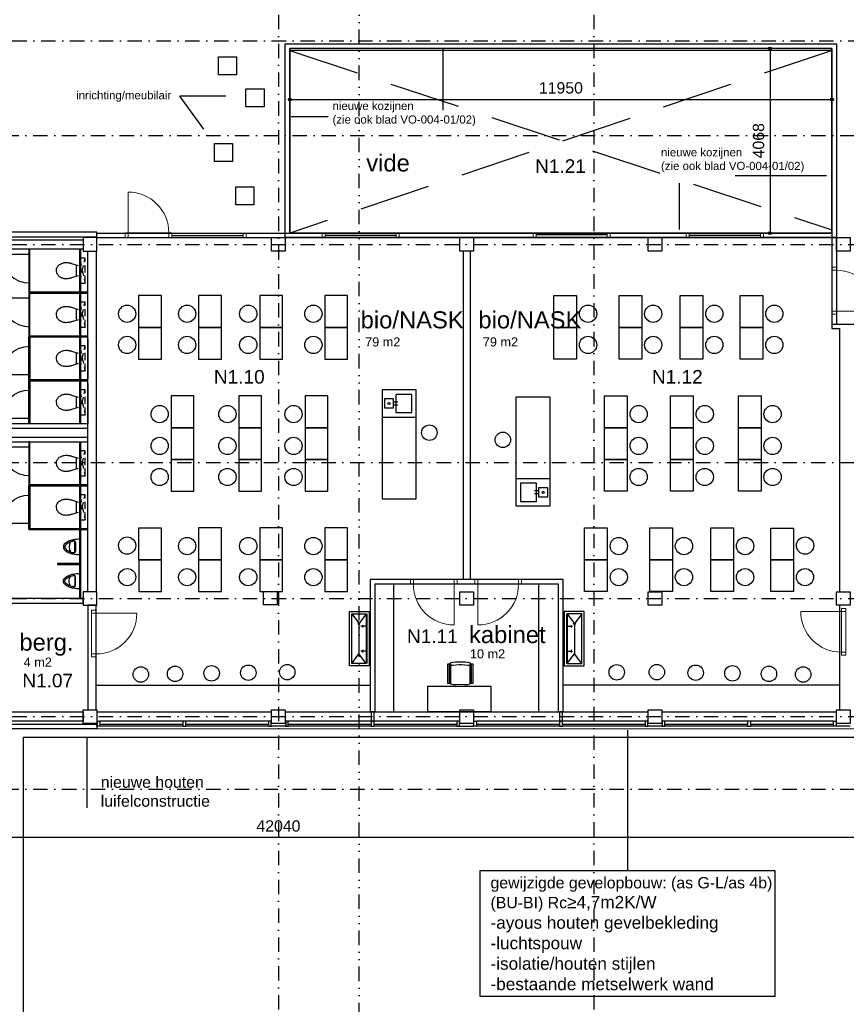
# Model space of a CAD drawing. Header units: millimetres. Extents: x 1137596 to 6076935, y -417599 to 265181.
# Tile 29 of 47: x 1279389 to 1297607, y -325411 to -303720. Entities that reach past the tile are written whole.
import ezdxf
from ezdxf.enums import TextEntityAlignment as Align

# ---------------------------------------------------------------- set-up
doc = ezdxf.new("R2010")
doc.units = ezdxf.units.MM
doc.header["$LTSCALE"] = 50
doc.header["$PDMODE"] = 3
doc.header["$PDSIZE"] = 1
for name, pattern in [('DASHDOT2', [12.7, 6.35, -3.175, 0, -3.175]), ('DIVIDE2', [15.875, 6.35, -3.175, 0, -3.175, 0, -3.175]), ('HIDDEN', [9.375, 6.25, -3.125]), ('HIDDEN2', [4.7625, 3.175, -1.5875])]:
    doc.linetypes.add(name, pattern=pattern)
doc.layers.get('0').update_dxf_attribs({"linetype": 'CONTINUOUS'})
doc.layers.get('DEFPOINTS').update_dxf_attribs({"linetype": 'CONTINUOUS'})
for name, color, linetype in [('AI$1A-100_INFO', 1, 'CONTINUOUS'), ('AL21----_BUITENWAND', 3, 'CONTINUOUS'), ('AL22----_BINNENWAND', 3, 'CONTINUOUS'), ('AL24----_TRAPPEN', 1, 'CONTINUOUS'), ('AL28----_KONSTRUKTIES', 4, 'CONTINUOUS'), ('AL31----_BUITENKOZIJN', 2, 'CONTINUOUS'), ('AL32----_BINNENKOZIJN', 7, 'CONTINUOUS'), ('AL34----_BALUSTRADES', 1, 'CONTINUOUS'), ('Alg-Dik-Az', 4, 'CONTINUOUS'), ('bib', 7, 'CONTINUOUS'), ('bib @ 100', 7, 'CONTINUOUS'), ('BiKoz-Draai-Az', 8, 'CONTINUOUS'), ('BiKoz-Hout-Az', 8, 'CONTINUOUS'), ('BiKoz-Hout-Drs', 2, 'CONTINUOUS'), ('BiWand-Bakst-Drs', 3, 'CONTINUOUS'), ('BuKoz-Hout-Drs', 2, 'CONTINUOUS'), ('DIM25', 1, 'CONTINUOUS'), ('Inricht-Alg-Drs', 2, 'CONTINUOUS'), ('InrOpslag-Alg-Az', 1, 'CONTINUOUS'), ('Sanitair-Alg-Az', 1, 'CONTINUOUS'), ('Stramien-Alg-Az', 9, 'DASHDOT2'), ('Txt18', 1, 'CONTINUOUS'), ('Txt25', 2, 'CONTINUOUS'), ('TXT25-Oppvl', 2, 'CONTINUOUS'), ('TXT35', 3, 'CONTINUOUS')]:
    doc.layers.add(name, color=color, linetype=linetype)
doc.styles.add('BOS3', font='arial.ttf')
doc.dimstyles.new('BOS3', dxfattribs={"dimtxt": 2.5, "dimasz": 1.25, "dimexe": 1.25, "dimexo": 0, "dimgap": 1.25, "dimtad": 1, "dimdec": 3, "dimdsep": 46, "dimtxsty": 'BOS3', "dimblk": 'SMALL', "dimblk1": 'SMALL', "dimblk2": 'SMALL', "dimsah": 1, "dimcen": 2.5, "dimclrd": 1, "dimclre": 1, "dimclrt": 2, "dimadec": 4, "dimazin": 2, "dimtfac": 0.4, "dimtdec": 0, "dimtix": 1, "dimtmove": 2, "dimatfit": 3, "dimfxl": 1.25, "dimfxlon": 1, "dimtvp": 1, "dimtolj": 1, "dimarcsym": 0})

# ---------------------------------------------------------------- blocks, each defined once
blk = doc.blocks.new('stramienen')
at = {"layer": 'Stramien-Alg-Az'}
blk.add_line((730479.0585, -575432.0924), (776404.4477, -575432.0924), dxfattribs=at)
for points in [[(752220.671, -557711.0088), (752220.671, -629125.4991)], [(759170.6692, -557711.0234), (759170.6692, -629125.5137)], [(703629.6064, -577517.1403), (776404.4348, -577517.1403)], [(730479.0455, -579918.0172), (776404.4348, -579918.0172)], [(703629.6064, -584717.1403), (776404.4348, -584717.1403)], [(730479.0455, -587717.0956), (776404.4348, -587717.0956)], [(730479.0455, -590317.098), (776404.4351, -590317.098)], [(703629.6064, -591917.1412), (776404.4348, -591917.1412)]]:
    blk.add_lwpolyline(points, dxfattribs=at)
blk = doc.blocks.new('*U234')
at = {"layer": 'BiKoz-Draai-Az'}
blk.add_line((-188, 0), (-188, 630), dxfattribs=at)
blk.add_arc((-188, 0), 630, 90, 180, dxfattribs=at)
at = {"layer": 'Sanitair-Alg-Az'}
blk.add_lwpolyline([(-1021, 0), (-75, 0), (-75, 20), (-1021, 20)], close=True, dxfattribs=at)
blk = doc.blocks.new('*U235')
at = {"layer": 'Sanitair-Alg-Az', "linetype": 'HIDDEN2'}
for p, q in [((-275, -160), (275, -40)), ((275, -160), (-275, -40))]:
    blk.add_line(p, q, dxfattribs=at)
blk.add_lwpolyline([(275, -160), (275, -40), (-275, -40), (-275, -160)], close=True, dxfattribs=at)
at = {"layer": 'Sanitair-Alg-Az'}
for points in [[(114, -192), (160, -340), (163, -353), (167, -365), (170, -379), (173, -392), (175, -406), (176, -420), (178, -435), (179, -466), (178, -482), (176, -499), (173, -517), (168, -534), (161, -551), (154, -568), (145, -585), (134, -601), (122, -616), (109, -629), (94, -641), (78, -652), (61, -660), (42, -667), (0, -673), (-22, -672), (-42, -668), (-61, -662), (-78, -653), (-94, -643), (-109, -631), (-123, -617), (-134, -602), (-145, -586), (-154, -569), (-162, -552), (-169, -534), (-173, -517), (-177, -500), (-180, -466), (-179, -451), (-179, -436), (-177, -421), (-176, -407), (-173, -393), (-171, -380), (-168, -367), (-164, -354), (-160, -342), (-114, -194)], [(-110, -240), (110, -240)]]:
    blk.add_lwpolyline(points, dxfattribs=at)
blk = doc.blocks.new('*U236')
at = {"layer": 'Sanitair-Alg-Az'}
for points in [[(-57, -339, 0.181983), (0, -360, 0.181983), (57, -339, 0.102751), (120, -255, 0.062084), (156, -146, 0.048328), (170, 0), (-170, 0, 0.048328), (-156, -146, 0.062084), (-120, -255, 0.102751), (-57, -339)], [(-90, -105, 0.42619), (-126, -140, 0.000065), (-126, -140, 0.062084), (-93, -242, 0.102751), (-37, -316, 0.181983), (0, -330, 0.181983), (37, -316, 0.102751), (93, -242, 0.062084), (126, -140, 0.000065), (126, -140, 0.426188), (90, -105), (-95, -105)]]:
    blk.add_lwpolyline(points, format="xyb", close=True, dxfattribs=at)
blk.add_lwpolyline([(-148, -180, -0.423058), (-90, -90), (90, -90, -0.423058), (148, -180)], format="xyb", dxfattribs=at)
blk.add_arc((0, -38), 196, 235.8248, 304.1752, dxfattribs=at)
blk = doc.blocks.new('tijdelijk verdieping')
at = {"color": 3}
for points in [[(8600, 4270), (20750, 4269), (20750, 0), (8600, 1)], [(8700, 4170), (20650, 4169), (20650, 100), (8700, 101)]]:
    blk.add_lwpolyline(points, close=True, dxfattribs=at)
at = {"layer": 'AI$1A-100_INFO', "linetype": 'HIDDEN', "ltscale": 5}
for p, q in [((8700, 4120), (20649, 169)), ((20634, 4119), (8700, 101))]:
    blk.add_line(p, q, dxfattribs=at)
at = {"layer": 'AL22----_BINNENWAND'}
for points in [[(0, 120), (0, 20), (4450, 20), (4450, 120)], [(4150, -45), (4150, -255), (620, -255), (620, -45)], [(4435, -300), (4435, -7800), (4250, -7800), (4250, -300)]]:
    blk.add_lwpolyline(points, close=True, dxfattribs=at)
for points in [[(4250, -2227), (4250, -3114)], [(4250, -3214), (4250, -4100)], [(4250, -4100), (620, -4100), (620, -3880), (520, -3880), (520, -4200), (4250, -4200)], [(4250, -4400), (320, -4400), (320, -5131)], [(420, -5131), (420, -4500), (4250, -4500)], [(1095, -7800), (620, -7800), (620, -7900), (1120, -7900), (1120, -8050), (4150, -8050), (4150, -7950), (1220, -7950), (1220, -7800)]]:
    blk.add_lwpolyline(points, dxfattribs=at)
at = {"layer": 'AL28----_KONSTRUKTIES'}
for points in [[(4150, 0), (4150, -300), (4450, -300), (4450, 0)], [(4150, 0), (4150, -300), (4450, -300), (4450, 0)], [(4150, 0), (4150, -300), (4450, -300), (4450, 0)], [(8600, 0), (8600, -300), (8300, -300), (8300, 0)], [(4150, -7800), (4150, -8100), (4450, -8100), (4450, -7800)], [(4150, -7800), (4150, -8100), (4450, -8100), (4450, -7800)]]:
    blk.add_lwpolyline(points, close=True, dxfattribs=at)
at = {"layer": 'AL34----_BALUSTRADES'}
blk.add_lwpolyline([(8700, 4170), (20634, 4169), (20634, 4119), (8700, 4120)], dxfattribs=at)
at = {"layer": 'BiWand-Bakst-Drs'}
for points in [[(4089, -1201), (4070, -1201), (4070, -255), (4089, -255)], [(4250, -1201), (2950, -1201), (2950, -1221), (4250, -1221)], [(4089, -2167), (4070, -2167), (4070, -1221), (4089, -1221)], [(4250, -2167), (2950, -2167), (2950, -2187), (4250, -2187)], [(4089, -3134), (4070, -3134), (4070, -2187), (4089, -2187)], [(4250, -3134), (2950, -3134), (2950, -3154), (4250, -3154)], [(4089, -4100), (4070, -4100), (4070, -3154), (4089, -3154)], [(4089, -5446), (4070, -5446), (4070, -4500), (4089, -4500)], [(4250, -5446), (2950, -5446), (2950, -5466), (4250, -5466)], [(4089, -6412), (4070, -6412), (4070, -5466), (4089, -5466)], [(4250, -6412), (2950, -6412), (2950, -6432), (4250, -6432)], [(4089, -7950), (4070, -7950), (4070, -6432), (4089, -6432)], [(4070, -7181), (3579, -7181), (3579, -7201), (4070, -7201)]]:
    blk.add_lwpolyline(points, close=True, dxfattribs=at)
at = {"layer": 'bib'}
for name, p, rotation in [('*U234', (2970, -180), 90), ('*U235', (4230, -728), 270), ('*U234', (2970, -1146), 90), ('*U235', (4230, -1694), 270), ('*U235', (4230, -2661), 270), ('*U235', (4230, -3627), 270), ('*U234', (2970, -4425), 90), ('*U235', (4230, -4973), 270), ('*U235', (4230, -5939), 270), ('*U236', (4070, -6813), 270)]:
    blk.add_blockref(name, p, dxfattribs=dict(at, rotation=rotation))
for name, p, xscale, rotation in [('*U234', (2970, -3209), -1.000000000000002, 90), ('*U234', (2970, -4175), -1.000000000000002, 90), ('*U234', (2970, -6488), -1.000000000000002, 90), ('*U236', (4070, -7567), -1, 270)]:
    blk.add_blockref(name, p, dxfattribs=dict(at, xscale=xscale, rotation=rotation))
blk = doc.blocks.new('H100054-_871429120820')
for p, q in [((-500, 2134), (-406, 2134)), ((-500, 2066), (-406, 2066)), ((-750, 1800), (0, 1800))]:
    blk.add_line(p, q)
for points in [[(0, 2400), (-750, 2400), (-750, 0), (0, 0)], [(-700, 2000), (-500, 2000), (-500, 2200), (-700, 2200)], [(-450, 1900), (-100, 1900), (-100, 2300), (-450, 2300)]]:
    blk.add_lwpolyline(points, close=True)
blk.add_circle((-600, 2100), 22)
blk = doc.blocks.new('stoel 1')
at = {"layer": 'Inricht-Alg-Drs', "flags": 128}
blk.add_lwpolyline([(-24, -69), (-169, -80), (-207, -81, -0.366332), (-215, -75), (-215, -18), (-165, -5), (-102, 0), (0, 0), (102, 0), (165, -5), (215, -18), (215, -75, -0.366332), (207, -81), (169, -80), (23, -69)], format="xyb", close=True, dxfattribs=at)
for points in [[(-230, -446), (-221, -449), (-216, -457), (-216, -466), (-221, -473), (-230, -476), (-275, -476), (-275, -46), (-245, -46), (-245, -446)], [(230, -446), (245, -446), (245, -46), (275, -46), (275, -476), (230, -476), (221, -473), (216, -466), (216, -457), (221, -449)]]:
    blk.add_lwpolyline(points, close=True, dxfattribs=at)
blk.add_lwpolyline([(-215, -75), (-215, -484), (-163, -499), (-93, -499), (0, -495), (93, -499), (163, -499), (215, -484), (215, -75)], dxfattribs=at)
at = {"layer": 'Inricht-Alg-Drs'}
for centre in [(-230, -61), (230, -61)]:
    blk.add_circle(centre, 15, dxfattribs=at)
blk = doc.blocks.new('Bos bikozijn linksdr B1030 simpel')
at = {"layer": 'BiKoz-Draai-Az', "lineweight": 0}
blk.add_lwpolyline([(67, -51), (67, -947, 0.414214), (963, -51, 0.414214)], format="xyb", dxfattribs=at)
at = {"layer": 'BiKoz-Hout-Az', "lineweight": 0}
for points in [[(67, 51), (963, 51)], [(67, -51), (963, -51)]]:
    blk.add_lwpolyline(points, dxfattribs=at)
at = {"layer": 'BiKoz-Hout-Drs', "lineweight": 0}
for points in [[(0, 51), (0, -51), (67, -51), (67, 51)], [(963, 51), (963, -51), (1030, -51), (1030, 51)]]:
    blk.add_lwpolyline(points, close=True, dxfattribs=at)
blk = doc.blocks.new('_Small')
at = {"color": 0, "linetype": 'ByBlock', "lineweight": -2}
blk.add_circle((0, 0), 0.25, dxfattribs=at)
blk = doc.blocks.new('*D150')
at = {"layer": 'DEFPOINTS', "color": 0, "transparency": 16777216}
for p in [(1264071, -319342), (1306111, -319342), (1264071, -321736)]:
    blk.add_point(p, dxfattribs=at)
at = {"layer": 'DIM25', "color": 1, "lineweight": -2, "transparency": 16777216}
for p, q in [((1264071, -321611), (1264071, -321861)), ((1306111, -321611), (1306111, -321861)), ((1306111, -321736), (1264071, -321736))]:
    blk.add_line(p, q, dxfattribs=at)
at = {"layer": 'DIM25', "color": 1, "lineweight": -2, "transparency": 16777216, "xscale": 125, "yscale": 125, "zscale": 125, "rotation": 180}
blk.add_blockref('_Small', (1264071, -321736), dxfattribs=at)
at = {"layer": 'DIM25', "color": 1, "lineweight": -2, "transparency": 16777216, "xscale": 125, "yscale": 125, "zscale": 125}
blk.add_blockref('_Small', (1306111, -321736), dxfattribs=at)
at = {"layer": 'DIM25', "color": 2, "transparency": 16777216, "insert": (1285091, -321484), "char_height": 250, "attachment_point": 5, "style": 'BOS3'}
blk.add_mtext('\\A1;42040', dxfattribs=at)
blk = doc.blocks.new('*D153')
at = {"layer": 'DEFPOINTS', "color": 0, "transparency": 16777216}
for p in [(1285341, -305387), (1297291, -305477), (1297291, -305587)]:
    blk.add_point(p, dxfattribs=at)
at = {"layer": 'DIM25', "color": 1, "lineweight": -2, "transparency": 16777216}
for p, q in [((1297291, -305477), (1297291, -305352)), ((1285341, -305477), (1285341, -305602)), ((1285341, -305477), (1297291, -305477))]:
    blk.add_line(p, q, dxfattribs=at)
at = {"layer": 'DIM25', "color": 1, "lineweight": -2, "transparency": 16777216, "xscale": 125, "yscale": 125, "zscale": 125, "rotation": 180}
blk.add_blockref('_Small', (1285341, -305477), dxfattribs=at)
at = {"layer": 'DIM25', "color": 1, "lineweight": -2, "transparency": 16777216, "xscale": 125, "yscale": 125, "zscale": 125}
blk.add_blockref('_Small', (1297291, -305477), dxfattribs=at)
at = {"layer": 'DIM25', "color": 2, "transparency": 16777216, "insert": (1291316, -305224), "char_height": 250, "attachment_point": 5, "style": 'BOS3'}
blk.add_mtext('\\A1;11950', dxfattribs=at)
blk = doc.blocks.new('*D154')
at = {"layer": 'DEFPOINTS', "color": 0, "transparency": 16777216}
for p in [(1296616, -304353), (1295926, -308421), (1296464, -308421)]:
    blk.add_point(p, dxfattribs=at)
at = {"layer": 'DIM25', "color": 1, "lineweight": -2, "transparency": 16777216}
for p, q in [((1296051, -304353), (1295801, -304353)), ((1295926, -304353), (1295926, -308421)), ((1296051, -308421), (1295801, -308421))]:
    blk.add_line(p, q, dxfattribs=at)
at = {"layer": 'DIM25', "color": 1, "lineweight": -2, "transparency": 16777216, "xscale": 125, "yscale": 125, "zscale": 125}
for p, rotation in [((1295926, -304353), 90), ((1295926, -308421), 270)]:
    blk.add_blockref('_Small', p, dxfattribs=dict(at, rotation=rotation))
at = {"layer": 'DIM25', "color": 2, "transparency": 16777216, "insert": (1295673, -306387), "char_height": 250, "attachment_point": 5, "rotation": 90, "style": 'BOS3'}
blk.add_mtext('\\A1;4068', dxfattribs=at)
blk = doc.blocks.new('wastrog lang 1200mm')
at = {"layer": 'Sanitair-Alg-Az', "color": 8}
for p, q in [((-550, 386), (-347, 238)), ((-311, 226), (331, 226)), ((550, 386), (331, 226)), ((550, 66), (331, 226)), ((-550, 66), (-347, 214))]:
    blk.add_line(p, q, dxfattribs=at)
at = {"layer": 'Sanitair-Alg-Az'}
blk.add_line((-550, 50), (550, 50), dxfattribs=at)
at = {"layer": 'Sanitair-Alg-Az', "color": 4}
for p, q in [((-301, 151), (-249, 151)), ((-275, 66), (-275, 183)), ((249, 151), (301, 151)), ((275, 66), (275, 183))]:
    blk.add_line(p, q, dxfattribs=at)
at = {"layer": 'Sanitair-Alg-Az'}
for points in [[(-600, 0), (600, 0), (600, 436), (-600, 436)], [(550, 386), (-550, 386), (-550, 66), (550, 66)]]:
    blk.add_lwpolyline(points, close=True, dxfattribs=at)
at = {"layer": 'Sanitair-Alg-Az', "color": 8}
blk.add_circle((-331, 226), 20, dxfattribs=at)
blk = doc.blocks.new('doorsneden')
at = {"layer": 'Alg-Dik-Az', "linetype": 'DIVIDE2'}
blk.add_line((43781, -63991), (43781, 5353), dxfattribs=at)
blk = doc.blocks.new('*U252')
at = {"layer": 'TXT25-Oppvl', "style": 'BOS3'}
blk.add_attdef('OPPERVLAKTE2', (0, -3), '', height=2, dxfattribs=at)
at = {"layer": 'TXT35', "style": 'BOS3'}
for tag, p, height in [('RUIMTENUMMER', (0, 4), 3), ('RUIMTENAAM', (0, 0), 2.5)]:
    blk.add_attdef(tag, p, '', height=height, dxfattribs=at)

msp = doc.modelspace()

# ---------------------------------------------------------------- linework, layer by layer
at = {"color": 3}
for p, q in [((1289172.8169, -316054.5484), (1289172.8169, -308821.5454)), ((1289322.8169, -316054.5484), (1289322.8169, -308821.5454)), ((1297464.2116, -316321.5255), (1297464.2116, -310524.3132)), ((1297464.2116, -318921.5284), (1297464.2116, -316621.5265))]:
    msp.add_line(p, q, dxfattribs=at)
at = {"color": 1, "linetype": 'Continuous'}
for p, q in [((1287628.051, -316154.5484), (1287628.051, -318971.5509)), ((1290819.7438, -316154.5484), (1290819.7438, -318971.5509)), ((1281081.3476, -318382.0036), (1287115.6919, -318382.0036)), ((1297464.2116, -318382.0036), (1291365.8078, -318382.0036))]:
    msp.add_line(p, q, dxfattribs=at)
at = {"color": 1, "lineweight": 0}
for p, q in [((1272801.6147, -319341.5646), (1280026.1024, -319341.5646)), ((1301540.6924, -319341.5235), (1281090.6919, -319341.5616))]:
    msp.add_line(p, q, dxfattribs=at)
msp.add_lwpolyline([(1285340.6841, -308420.3279), (1297290.678, -308420.3279), (1297290.678, -304352.7455), (1285340.6841, -304352.7455)], close=True)
at = {"color": 3}
for points in [[(1281075.4093, -308420.3279), (1297290.678, -308420.3279)], [(1281075.4093, -308520.3279), (1297390.678, -308520.3279)], [(1297290.678, -310424.3132), (1298866.2012, -310424.3132), (1300779.4773, -310424.3132), (1300779.4773, -308671.5355), (1305690.6594, -308671.5205)], [(1297290.678, -310524.3132), (1297464.2116, -310524.3132)]]:
    msp.add_lwpolyline(points, dxfattribs=at)
at = {"color": 1, "lineweight": 0}
for points in [[(1282744.3938, -308420.3279), (1282677.4075, -308420.3279), (1282677.4075, -308520.3279), (1282744.3938, -308520.3279)], [(1284378.2107, -308423.8718), (1284311.2244, -308423.8718), (1284311.2244, -308523.8718), (1284378.2107, -308523.8718)], [(1286118.5423, -308420.3279), (1286051.556, -308420.3279), (1286051.556, -308520.3279), (1286118.5423, -308520.3279)], [(1287749.2314, -308423.8718), (1287682.245, -308423.8718), (1287682.245, -308523.8718), (1287749.2314, -308523.8718)], [(1290704.8031, -308420.3279), (1290771.7894, -308420.3279), (1290771.7894, -308520.3279), (1290704.8031, -308520.3279)], [(1292338.769, -308420.3279), (1292405.7553, -308420.3279), (1292405.7553, -308520.3279), (1292338.769, -308520.3279)], [(1294079.1009, -308421.2055), (1294146.0872, -308421.2055), (1294146.0872, -308521.2055), (1294079.1009, -308521.2055)], [(1295712.9178, -308421.2055), (1295779.9041, -308421.2055), (1295779.9041, -308521.2055), (1295712.9178, -308521.2055)]]:
    msp.add_lwpolyline(points, close=True, dxfattribs=at)
at = {"color": 1, "linetype": 'Continuous'}
for points in [[(1282510.4594, -309799.6174), (1282010.4594, -309799.6174), (1282010.4594, -310499.6174), (1282510.4594, -310499.6174)], [(1283832.7651, -309799.6174), (1283332.7651, -309799.6174), (1283332.7651, -310499.6174), (1283832.7651, -310499.6174)], [(1285179.9986, -309799.6174), (1284679.9986, -309799.6174), (1284679.9986, -310499.6174), (1285179.9986, -310499.6174)], [(1286615.3697, -309799.6174), (1286115.3697, -309799.6174), (1286115.3697, -310499.6174), (1286615.3697, -310499.6174)], [(1291161.4903, -309799.6174), (1291661.4903, -309799.6174), (1291661.4903, -310499.6174), (1291161.4903, -310499.6174)], [(1292596.8615, -309799.6174), (1293096.8615, -309799.6174), (1293096.8615, -310499.6174), (1292596.8615, -310499.6174)], [(1293944.0949, -309799.6174), (1294444.0949, -309799.6174), (1294444.0949, -310499.6174), (1293944.0949, -310499.6174)], [(1295266.4006, -309799.6174), (1295766.4006, -309799.6174), (1295766.4006, -310499.6174), (1295266.4006, -310499.6174)], [(1282510.4594, -310499.6174), (1282010.4594, -310499.6174), (1282010.4594, -311199.6174), (1282510.4594, -311199.6174)], [(1283832.7651, -310499.6174), (1283332.7651, -310499.6174), (1283332.7651, -311199.6174), (1283832.7651, -311199.6174)], [(1285179.9986, -310499.6174), (1284679.9986, -310499.6174), (1284679.9986, -311199.6174), (1285179.9986, -311199.6174)], [(1286615.3697, -310499.6174), (1286115.3697, -310499.6174), (1286115.3697, -311199.6174), (1286615.3697, -311199.6174)], [(1291161.4903, -310499.6174), (1291661.4903, -310499.6174), (1291661.4903, -311199.6174), (1291161.4903, -311199.6174)], [(1292596.8615, -310499.6174), (1293096.8615, -310499.6174), (1293096.8615, -311199.6174), (1292596.8615, -311199.6174)], [(1293944.0949, -310499.6174), (1294444.0949, -310499.6174), (1294444.0949, -311199.6174), (1293944.0949, -311199.6174)], [(1295266.4006, -310499.6174), (1295766.4006, -310499.6174), (1295766.4006, -311199.6174), (1295266.4006, -311199.6174)], [(1283226.8313, -312009.9256), (1282726.8313, -312009.9256), (1282726.8313, -312709.9256), (1283226.8313, -312709.9256)], [(1284721.0829, -312009.9256), (1284221.0829, -312009.9256), (1284221.0829, -312709.9256), (1284721.0829, -312709.9256)], [(1286177.7367, -312009.9256), (1285677.7367, -312009.9256), (1285677.7367, -312709.9256), (1286177.7367, -312709.9256)], [(1292276.3056, -312009.9256), (1292776.3056, -312009.9256), (1292776.3056, -312709.9256), (1292276.3056, -312709.9256)], [(1293732.9595, -312009.9256), (1294232.9595, -312009.9256), (1294232.9595, -312709.9256), (1293732.9595, -312709.9256)], [(1295227.2111, -312009.9256), (1295727.2111, -312009.9256), (1295727.2111, -312709.9256), (1295227.2111, -312709.9256)], [(1283226.8313, -312709.9256), (1282726.8313, -312709.9256), (1282726.8313, -313409.9256), (1283226.8313, -313409.9256)], [(1284721.0829, -312709.9256), (1284221.0829, -312709.9256), (1284221.0829, -313409.9256), (1284721.0829, -313409.9256)], [(1286177.7367, -312709.9256), (1285677.7367, -312709.9256), (1285677.7367, -313409.9256), (1286177.7367, -313409.9256)], [(1292276.3056, -312709.9256), (1292776.3056, -312709.9256), (1292776.3056, -313409.9256), (1292276.3056, -313409.9256)], [(1293732.9595, -312709.9256), (1294232.9595, -312709.9256), (1294232.9595, -313409.9256), (1293732.9595, -313409.9256)], [(1295227.2111, -312709.9256), (1295727.2111, -312709.9256), (1295727.2111, -313409.9256), (1295227.2111, -313409.9256)], [(1283226.8313, -313409.9256), (1282726.8313, -313409.9256), (1282726.8313, -314109.9256), (1283226.8313, -314109.9256)], [(1284721.0829, -313409.9256), (1284221.0829, -313409.9256), (1284221.0829, -314109.9256), (1284721.0829, -314109.9256)], [(1286177.7367, -313409.9256), (1285677.7367, -313409.9256), (1285677.7367, -314109.9256), (1286177.7367, -314109.9256)], [(1292276.3056, -313409.9256), (1292776.3056, -313409.9256), (1292776.3056, -314109.9256), (1292276.3056, -314109.9256)], [(1293732.9595, -313409.9256), (1294232.9595, -313409.9256), (1294232.9595, -314109.9256), (1293732.9595, -314109.9256)], [(1295227.2111, -313409.9256), (1295727.2111, -313409.9256), (1295727.2111, -314109.9256), (1295227.2111, -314109.9256)], [(1282510.4594, -314920.5889), (1282010.4594, -314920.5889), (1282010.4594, -315620.5889), (1282510.4594, -315620.5889)], [(1283832.7651, -314916.92), (1283332.7651, -314916.92), (1283332.7651, -315616.92), (1283832.7651, -315616.92)], [(1285179.9986, -314916.92), (1284679.9986, -314916.92), (1284679.9986, -315616.92), (1285179.9986, -315616.92)], [(1286615.3697, -314916.92), (1286115.3697, -314916.92), (1286115.3697, -315616.92), (1286615.3697, -315616.92)], [(1291838.6726, -314916.92), (1292338.6726, -314916.92), (1292338.6726, -315616.92), (1291838.6726, -315616.92)], [(1293274.0438, -314916.92), (1293774.0438, -314916.92), (1293774.0438, -315616.92), (1293274.0438, -315616.92)], [(1294621.2772, -314916.92), (1295121.2772, -314916.92), (1295121.2772, -315616.92), (1294621.2772, -315616.92)], [(1295943.5829, -314920.5889), (1296443.5829, -314920.5889), (1296443.5829, -315620.5889), (1295943.5829, -315620.5889)], [(1282512.3475, -315616.92), (1282012.3475, -315616.92), (1282012.3475, -316316.92), (1282512.3475, -316316.92)], [(1283832.7651, -315616.92), (1283332.7651, -315616.92), (1283332.7651, -316316.92), (1283832.7651, -316316.92)], [(1285179.9986, -315616.92), (1284679.9986, -315616.92), (1284679.9986, -316316.92), (1285179.9986, -316316.92)], [(1286615.3697, -315616.92), (1286115.3697, -315616.92), (1286115.3697, -316316.92), (1286615.3697, -316316.92)], [(1291838.6726, -315616.92), (1292338.6726, -315616.92), (1292338.6726, -316316.92), (1291838.6726, -316316.92)], [(1293274.0438, -315616.92), (1293774.0438, -315616.92), (1293774.0438, -316316.92), (1293274.0438, -316316.92)], [(1294621.2772, -315616.92), (1295121.2772, -315616.92), (1295121.2772, -316316.92), (1294621.2772, -316316.92)], [(1295941.6948, -315616.92), (1296441.6948, -315616.92), (1296441.6948, -316316.92), (1295941.6948, -316316.92)], [(1288383.636, -318971.5509), (1288383.636, -318402.9536), (1289770.958, -318402.9536), (1289770.958, -318971.5509)]]:
    msp.add_lwpolyline(points, close=True, dxfattribs=at)
at = {"color": 3}
for points in [[(1287115.6919, -318971.5509), (1291365.8078, -318971.5509), (1291365.8078, -316054.5484), (1287115.6919, -316054.5484)], [(1287215.6919, -318971.5509), (1291265.8078, -318971.5509), (1291265.8078, -316154.5484), (1287215.6919, -316154.5484)], [(1280890.4068, -318921.5577), (1281075.4068, -318921.5577), (1281075.4068, -316621.5528), (1280890.4068, -316621.5528)]]:
    msp.add_lwpolyline(points, close=True, dxfattribs=at)
at = {"color": 1, "linetype": 'Continuous'}
for centre, radius in [((1281756.378, -310198.8409), 190), ((1283078.6837, -310198.8409), 190), ((1284425.9171, -310198.8409), 190), ((1285861.2883, -310198.8409), 190), ((1291915.5717, -310198.8409), 190), ((1293350.9429, -310198.8409), 190), ((1294698.1764, -310198.8409), 190), ((1296020.4821, -310198.8409), 190), ((1281756.378, -310884.0895), 190), ((1283078.6837, -310884.0895), 190), ((1284425.9171, -310884.0895), 190), ((1285861.2883, -310884.0895), 190), ((1291915.5717, -310884.0895), 190), ((1293350.9429, -310884.0895), 190), ((1294698.1764, -310884.0895), 190), ((1296020.4821, -310884.0895), 190), ((1282472.7498, -312409.1492), 190), ((1283967.0014, -312409.1492), 190), ((1285423.6553, -312409.1492), 190), ((1293030.387, -312409.1492), 190), ((1294487.0409, -312409.1492), 190), ((1295981.2925, -312409.1492), 190), ((1288417.2888, -312817.5838), 170), ((1282472.7498, -313109.1492), 190), ((1283967.0014, -313109.1492), 190), ((1285423.6553, -313109.1492), 190), ((1290036.7535, -312976.8816), 170), ((1293030.387, -313109.1492), 190), ((1294487.0409, -313109.1492), 190), ((1295981.2925, -313109.1492), 190), ((1282472.7498, -313794.3977), 190), ((1283967.0014, -313794.3977), 190), ((1285423.6553, -313794.3977), 190), ((1293030.387, -313794.3977), 190), ((1294487.0409, -313794.3977), 190), ((1295981.2925, -313794.3977), 190), ((1281756.378, -315305.061), 190), ((1283078.6837, -315316.1435), 190), ((1284425.9171, -315316.1435), 190), ((1285861.2883, -315316.1435), 190), ((1292592.754, -315316.1435), 190), ((1294028.1252, -315316.1435), 190), ((1295375.3586, -315316.1435), 190), ((1296697.6643, -315305.061), 190), ((1281758.2661, -316001.392), 190), ((1283078.6837, -316001.392), 190), ((1284425.9171, -316001.392), 190), ((1285861.2883, -316001.392), 190), ((1292592.754, -316001.392), 190), ((1294028.1252, -316001.392), 190), ((1295375.3586, -316001.392), 190), ((1296695.7763, -316001.392), 190), ((1282058.7133, -318144.4757), 170), ((1282813.2208, -318131.7826), 170), ((1283618.5781, -318119.0639), 170), ((1284428.1255, -318106.3707), 170), ((1285285.0426, -318093.0879), 170), ((1292547.2389, -318096.6522), 170), ((1293429.723, -318093.0879), 170), ((1294286.6401, -318106.3707), 170), ((1295096.1875, -318119.0639), 170), ((1295901.5448, -318131.7826), 170), ((1296656.0523, -318144.4757), 170)]:
    msp.add_circle(centre, radius, dxfattribs=at)
at = {"layer": 'AL21----_BUITENWAND'}
for points in [[(1279106.3856, -319174.7017), (1279106.3856, -318964.6997), (1280790.6924, -318966.5587), (1280790.6924, -319176.5607)], [(1281090.6919, -319241.5567), (1281090.6919, -319341.5616), (1279106.3856, -319339.7026), (1279106.3856, -319239.6978)]]:
    msp.add_lwpolyline(points, close=True, dxfattribs=at)
at = {"layer": 'AL24----_TRAPPEN'}
for points in [[(1279474.6662, -344704.1966), (1279474.7959, -319524.2195), (1279474.7959, -319524.2195), (1306410.7086, -319524.2195), (1306410.7086, -319524.2195), (1306410.7086, -293455.1421), (1306410.7086, -292555.1421), (1264262.6104, -292555.1421)], [(1281090.6919, -318971.5587), (1284940.6938, -318971.5548)], [(1285240.6929, -318971.5509), (1289090.6909, -318971.5509)], [(1289390.6904, -318971.5431), (1293240.6912, -318971.5401)], [(1293540.6907, -318971.5401), (1297390.6912, -318971.5323)]]:
    msp.add_lwpolyline(points, dxfattribs=at)
at = {"layer": 'AL24----_TRAPPEN', "linetype": 'Continuous'}
for points in [[(1283768.3754, -304535.7019), (1284168.3754, -304535.7019), (1284168.3754, -304935.7019), (1283768.3754, -304935.7019)], [(1284376.265, -305242.3938), (1284776.265, -305242.3938), (1284776.265, -305642.3938), (1284376.265, -305642.3938)], [(1283680.4384, -306445.0459), (1284080.4384, -306445.0459), (1284080.4384, -306845.0459), (1283680.4384, -306845.0459)], [(1284152.5351, -307399.7557), (1284552.5351, -307399.7557), (1284552.5351, -307799.7557), (1284152.5351, -307799.7557)]]:
    msp.add_lwpolyline(points, close=True, dxfattribs=at)
at = {"layer": 'AL24----_TRAPPEN'}
for points in [[(1287132.1907, -318971.5509), (1287132.1914, -319171.5499), (1287199.1938, -319171.5499), (1287199.1931, -318971.5509)], [(1291282.261, -318971.5431), (1291282.2617, -319171.5421), (1291349.2641, -319171.5421), (1291349.2634, -318971.5431)]]:
    msp.add_lwpolyline(points, close=True, dxfattribs=at)
at = {"layer": 'AL28----_KONSTRUKTIES'}
for points in [[(1285240.6841, -308521.5535), (1285240.6841, -308821.553), (1284940.6841, -308821.553), (1284940.6841, -308521.5535)], [(1289390.6719, -308521.5458), (1289390.6719, -308821.5454), (1289090.6724, -308821.5454), (1289090.6724, -308521.5458)], [(1293540.6738, -308521.5365), (1293540.6738, -308821.5361), (1293240.6743, -308821.5361), (1293240.6743, -308521.5365)], [(1297690.6777, -308521.5252), (1297690.6777, -308821.5267), (1297390.678, -308821.5267), (1297390.678, -308521.5252)], [(1285063.372, -316314.214), (1285063.372, -316614.215), (1284763.3769, -316614.215), (1284763.3769, -316314.214)], [(1289390.687, -316321.5441), (1289390.687, -316621.546), (1289090.6875, -316621.546), (1289090.6875, -316321.5441)], [(1293540.687, -316321.5387), (1293540.687, -316621.5401), (1293240.6874, -316621.5401), (1293240.6874, -316321.5387)], [(1297690.687, -316321.5255), (1297690.687, -316621.5265), (1297390.6875, -316621.5265), (1297390.6875, -316321.5255)], [(1281090.6919, -318921.5577), (1281090.6919, -319221.5577), (1280790.6924, -319221.5577), (1280790.6924, -318921.5577)], [(1285240.6909, -318921.5548), (1285240.6909, -319221.5538), (1284940.6919, -319221.5538), (1284940.6919, -318921.5548)], [(1289390.6904, -318921.547), (1289390.6904, -319221.546), (1289090.6909, -319221.546), (1289090.6909, -318921.547)], [(1293540.6907, -318921.5392), (1293540.6907, -319221.5392), (1293240.6912, -319221.5392), (1293240.6912, -318921.5392)], [(1297690.6907, -318921.5284), (1297690.6907, -319221.5314), (1297390.6912, -319221.5314), (1297390.6912, -318921.5284)]]:
    msp.add_lwpolyline(points, close=True, dxfattribs=at)
at = {"layer": 'AL31----_BUITENKOZIJN'}
for points in [[(1281157.6934, -319171.5528), (1281157.6934, -319285.5538), (1281090.6914, -319285.5577), (1281090.6934, -319271.5548), (1281100.6934, -319271.5548), (1281100.6934, -319171.5538), (1281157.6934, -319171.5528)], [(1282982.1929, -319285.5577), (1281090.6919, -319285.5577)], [(1282982.1929, -319171.5567), (1281157.6934, -319171.5567)], [(1282982.1929, -319244.1817), (1281157.6934, -319244.1817)], [(1284173.6919, -319171.5567), (1283049.1929, -319171.5567)], [(1284173.6919, -319244.1817), (1283049.1929, -319244.1817)], [(1284173.6919, -319285.5577), (1283049.1929, -319285.5577)], [(1284873.6919, -319171.5538), (1284173.6919, -319171.5567)], [(1284873.6919, -319244.178), (1284173.6919, -319244.1818)], [(1284873.6919, -319285.5538), (1284173.6919, -319285.5578)], [(1284873.6919, -319171.5528), (1284873.6919, -319285.5538), (1284940.6938, -319285.5577), (1284940.6919, -319271.5548), (1284930.6919, -319271.5548), (1284930.6919, -319171.5538), (1284873.6919, -319171.5528)], [(1285240.6929, -319285.5538), (1284940.6938, -319285.5577)], [(1285250.6919, -319171.5528), (1285250.6919, -319271.5509), (1285240.6919, -319271.5548), (1285240.6919, -319285.5538), (1285307.6929, -319285.5538), (1285307.6929, -319171.5528), (1285250.6919, -319171.5538)], [(1287132.1919, -319171.5538), (1285307.6929, -319171.5538)], [(1287132.1914, -319244.1778), (1285307.6929, -319244.1778)], [(1287132.1919, -319285.5538), (1285307.6929, -319285.5538)], [(1288323.6914, -319171.546), (1287199.1938, -319171.5501)], [(1288323.6914, -319244.1701), (1287199.1938, -319244.1741)], [(1288323.6924, -319285.546), (1287199.1938, -319285.5501)], [(1289023.6914, -319171.546), (1288323.6914, -319171.546)], [(1289023.6914, -319244.17), (1288323.6914, -319244.17)], [(1289023.6914, -319285.546), (1288323.6914, -319285.546)], [(1289080.6919, -319171.546), (1289023.6914, -319171.546), (1289023.6914, -319285.546), (1289090.6909, -319285.546), (1289090.6909, -319271.547), (1289080.6919, -319271.547), (1289080.6919, -319171.546)], [(1289090.6909, -319285.546), (1289390.6914, -319285.546)], [(1289400.6919, -319171.546), (1289457.6909, -319171.546), (1289457.6909, -319285.546), (1289390.6914, -319285.546), (1289390.6914, -319271.547), (1289400.6919, -319271.547), (1289400.6919, -319171.546)], [(1291282.1916, -319171.5421), (1289457.6909, -319171.5461)], [(1291282.1916, -319244.1662), (1289457.6909, -319244.1701)], [(1291282.1916, -319285.5421), (1289457.6909, -319285.5461)], [(1292473.6914, -319171.5382), (1291349.2632, -319171.5423)], [(1292473.6914, -319244.1632), (1291349.2632, -319244.1663)], [(1292473.6914, -319285.5382), (1291349.2632, -319285.5423)], [(1293173.6916, -319171.5382), (1292473.6914, -319171.5382)], [(1293173.6916, -319244.1632), (1292473.6914, -319244.1632)], [(1293173.6916, -319285.5382), (1292473.6914, -319285.5382)], [(1293230.6918, -319171.5382), (1293173.6916, -319171.5382), (1293173.6916, -319285.5382), (1293240.6912, -319285.5382), (1293240.6912, -319271.5392), (1293230.6918, -319271.5392), (1293230.6918, -319171.5382)], [(1293540.6916, -319285.5382), (1293240.692, -319285.5382)], [(1293607.6912, -319171.5382), (1293550.691, -319171.5387), (1293550.691, -319271.5392), (1293540.6916, -319271.5392), (1293540.6916, -319285.5382), (1293607.692, -319285.5382), (1293607.691, -319171.5382)], [(1295432.1907, -319171.5343), (1293607.691, -319171.5383)], [(1295432.1907, -319244.1593), (1293607.6917, -319244.1633)], [(1295432.1926, -319285.5343), (1293607.692, -319285.5383)], [(1296623.6914, -319171.5304), (1295499.1921, -319171.5345)], [(1296623.6914, -319244.1593), (1295499.1921, -319244.1593)], [(1296623.6914, -319285.5314), (1295499.1921, -319285.5344)], [(1297323.6916, -319171.5304), (1296623.6914, -319171.5304)], [(1297323.6916, -319244.1555), (1296623.6914, -319244.1596)], [(1297323.6916, -319285.5314), (1296623.6914, -319285.5314)], [(1297390.6912, -319285.5314), (1297323.6916, -319285.5314), (1297323.6916, -319171.5304), (1297380.6919, -319171.5304), (1297380.6919, -319271.5323), (1297390.6912, -319271.5323), (1297390.6912, -319285.5314)], [(1297690.6907, -319285.5314), (1297390.6912, -319285.5314)]]:
    msp.add_lwpolyline(points, dxfattribs=at)
for points in [[(1282982.1929, -319171.5567), (1282982.1929, -319285.5577), (1283049.1929, -319285.5577), (1283049.1929, -319171.5567)], [(1287132.1914, -319171.5499), (1287132.1914, -319285.5538), (1287199.1938, -319285.5538), (1287199.1938, -319171.5499)], [(1291282.2627, -319171.5421), (1291282.2627, -319285.5421), (1291349.2632, -319285.5421), (1291349.2632, -319171.5421)], [(1295432.1907, -319171.5343), (1295432.1907, -319285.5343), (1295499.1921, -319285.5343), (1295499.1921, -319171.5343)]]:
    msp.add_lwpolyline(points, close=True, dxfattribs=at)
at = {"layer": 'AL32----_BINNENKOZIJN', "linetype": 'Continuous'}
for points in [[(1282744.3938, -308473.8718), (1284311.2244, -308473.8718)], [(1287682.245, -308473.8718), (1286115.4145, -308473.8718)], [(1292338.769, -308463.0409), (1290771.9385, -308463.0409)], [(1295712.9178, -308471.2055), (1294146.0872, -308471.2055)]]:
    msp.add_lwpolyline(points, dxfattribs=at)
at = {"layer": 'BuKoz-Hout-Drs'}
for p, q in [((1297290.678, -308420.3279), (1297290.678, -310524.3132)), ((1297390.678, -308520.3279), (1297390.678, -310424.3132))]:
    msp.add_line(p, q, dxfattribs=at)
at = {"layer": 'Txt25'}
msp.add_lwpolyline([(1289530.008, -325233.4582), (1296035.344, -325233.4582), (1296035.344, -322470.7896), (1289530.008, -322470.7896)], close=True, dxfattribs=at)

# ---------------------------------------------------------------- block references
msp.add_blockref('stramienen', (532869.4244, 271245.5598))
at = {"layer": 'AL22----_BINNENWAND'}
msp.add_blockref('tijdelijk verdieping', (1276640.6841, -308521.561), dxfattribs=at)
at = {"layer": 'bib'}
msp.add_blockref('doorsneden', (1243092.7759, -291871.5804), dxfattribs=at)
at = {"layer": 'bib', "color": 1, "lineweight": 0, "xscale": -1}
for p, rotation in [((1281712.543, -308465.1528), 180), ((1281023.6637, -316729.2193), 90)]:
    msp.add_blockref('Bos bikozijn linksdr B1030 simpel', p, dxfattribs=dict(at, rotation=rotation))
at = {"layer": 'bib', "color": 1, "lineweight": 0}
for p, rotation in [((1297339.678, -310204.539), 89.99999999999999), ((1297548.0536, -316689.529), 270)]:
    msp.add_blockref('Bos bikozijn linksdr B1030 simpel', p, dxfattribs=dict(at, rotation=rotation))
at = {"layer": 'bib', "color": 1, "lineweight": 0, "xscale": -1}
msp.add_blockref('Bos bikozijn linksdr B1030 simpel', (1289028.3231, -316106.521), dxfattribs=at)
at = {"layer": 'bib', "color": 1, "lineweight": 0}
for name, p in [('Bos bikozijn linksdr B1030 simpel', (1289419.4717, -316106.521)), ('stoel 1', (1289101.4348, -317866.7813))]:
    msp.add_blockref(name, p, dxfattribs=at)
at = {"layer": 'bib', "xscale": -1, "rotation": 90}
msp.add_blockref('wastrog lang 1200mm', (1287091.9407, -317356.5095), dxfattribs=at)
at = {"layer": 'bib', "rotation": 270}
msp.add_blockref('wastrog lang 1200mm', (1291389.559, -317356.5095), dxfattribs=at)
at = {"layer": 'bib @ 100'}
ref = msp.add_blockref('*U252', (1290748.781, -307495.7211), dxfattribs=dict(at, xscale=100, yscale=100, zscale=100))
ref.add_attrib('RUIMTENUMMER', 'N1.21', (1290748.781, -307095.7211), dxfattribs={"layer": 'TXT35', "height": 300, "style": 'BOS3'})
ref = msp.add_blockref('*U252', (1283669.2259, -312137.519), dxfattribs=dict(at, xscale=100, yscale=100, zscale=100))
ref.add_attrib('RUIMTENUMMER', 'N1.10', (1283669.2259, -311737.519), dxfattribs={"layer": 'TXT35', "height": 300, "style": 'BOS3'})
ref = msp.add_blockref('*U252', (1293323.5347, -312137.519), dxfattribs=dict(at, xscale=100, yscale=100, zscale=100))
ref.add_attrib('RUIMTENUMMER', 'N1.12', (1293323.5347, -311737.519), dxfattribs={"layer": 'TXT35', "height": 300, "style": 'BOS3'})
ref = msp.add_blockref('*U252', (1287924.9666, -317854.0712), dxfattribs=dict(at, xscale=100, yscale=100, zscale=100))
ref.add_attrib('RUIMTENUMMER', 'N1.11', (1287924.9666, -317454.0712), dxfattribs={"layer": 'TXT35', "height": 300, "style": 'BOS3'})
ref = msp.add_blockref('*U252', (1279447.079, -318828.2315), dxfattribs=dict(at, xscale=100, yscale=100, zscale=100))
ref.add_attrib('RUIMTENUMMER', 'N1.07', (1279447.079, -318428.2315), dxfattribs={"layer": 'TXT35', "height": 300, "style": 'BOS3'})
at = {"layer": 'InrOpslag-Alg-Az'}
msp.add_blockref('H100054-_871429120820', (1288127.7367, -314273.6527), dxfattribs=at)
at = {"layer": 'InrOpslag-Alg-Az', "rotation": 180}
msp.add_blockref('H100054-_871429120820', (1290326.3056, -312032.9505), dxfattribs=at)

# ---------------------------------------------------------------- texts
at = {"style": 'BOS3'}
msp.add_text('vide', height=375, dxfattribs=at).set_placement((1287506.8845, -307063.5234), align=Align.CENTER)
for s, p in [('bio/NASK', (1286902.9316, -310520.1325)), ('bio/NASK', (1289497.9336, -310520.1325)), ('kabinet', (1289290.8007, -317453.5388)), ('berg.', (1279382.6489, -317620.8559))]:
    msp.add_text(s, height=375, dxfattribs=at).set_placement(p)
at = {"color": 1, "style": 'BOS3'}
for s, p in [('79 m2', (1287389.2948, -310918.6234)), ('79 m2', (1289984.2968, -310918.6234)), ('4 m2', (1279786.9837, -317972.6457)), ('10 m2', (1289699.8468, -317790.4498))]:
    msp.add_text(s, height=200, dxfattribs=at).set_placement(p, align=Align.CENTER)
at = {"layer": 'Txt18', "char_height": 180, "attachment_point": 1, "style": 'BOS3'}
for s, insert in [('inrichting/meubilair', (1280632.3805, -305292.9114)), ('nieuwe kozijnen \\P(zie ook blad VO-004-01/02)', (1286283.1596, -305528.8993)), ('nieuwe kozijnen \\P(zie ook blad VO-004-01/02)', (1293522.9716, -306551.5778))]:
    msp.add_mtext_dynamic_manual_height_columns(s, width=3400.525093, gutter_width=900, heights=[0], dxfattribs=dict(at, insert=insert))
at = {"layer": 'Txt25', "char_height": 250, "attachment_point": 1, "style": 'BOS3'}
for s, width, insert in [('nieuwe houten luifelconstructie', 4031.158159, (1281175.4384, -320391.6101)), ('gewijzigde gevelopbouw: (as G-L/as 4b) (BU-BI) Rc{\\H1.0833x;≥4,7m2K/W\\P-ayous houten gevelbekleding\\P-luchtspouw\\P-isolatie/houten stijlen\\P-bestaande metselwerk wand}', 6940.903373, (1289764.5631, -322607.1694))]:
    msp.add_mtext_dynamic_manual_height_columns(s, width=width, gutter_width=1250, heights=[0], dxfattribs=dict(at, insert=insert))

# ---------------------------------------------------------------- dimensions: what is measured, and where the dimension line sits
at = {"layer": 'DIM25'}
dim = msp.add_linear_dim(base=(1295925.88449, -308421.44242), p1=(1296616.49311, -304353.44193), p2=(1296464.26666, -308421.44242), angle=90, dimstyle='BOS3', override={"dimscale": 0, "dimtxt": 2.5, "dimasz": 1.25, "dimexe": 1.25, "dimexo": 1.25, "dimgap": 1.25, "dimclrt": 2, "dimfxl": 1.25, "dimfxlon": 1}, dxfattribs=at)
dim.commit()
dim.dimension.update_dxf_attribs({"geometry": '*D154', "text_midpoint": (1295673.24124, -306387.44218)})
for base, p1, p2, picture, middle in [((1297290.684, -305477.0908), (1285340.6841, -305387.167), (1297290.684, -305587.2674), '*D153', (1291315.684, -305224.4476)), ((1264070.6841, -321736.4231), (1306110.6839, -319341.5157), (1264070.6841, -319341.5751), '*D150', (1285090.684, -321483.7798))]:
    dim = msp.add_linear_dim(base=base, p1=p1, p2=p2, dimstyle='BOS3', override={"dimscale": 0, "dimtxt": 2.5, "dimasz": 1.25, "dimexe": 1.25, "dimexo": 1.25, "dimgap": 1.25, "dimclrt": 2, "dimfxl": 1.25, "dimfxlon": 1}, dxfattribs=at)
    dim.commit()
    dim.dimension.update_dxf_attribs({"geometry": picture, "text_midpoint": middle})

# ---------------------------------------------------------------- leaders
at = {"layer": 'AL21----_BUITENWAND'}
msp.add_leader([(1292782.676, -319374.225), (1292782.676, -322470.7896)], dimstyle='BOS3', override={"dimscale": 0}, dxfattribs=at)
at = {"layer": 'AL24----_TRAPPEN'}
msp.add_leader([(1280866.5506, -319524.2195), (1280866.5506, -321082.3375)], dimstyle='BOS3', override={"dimscale": 0}, dxfattribs=at)
at = {"layer": 'BiKoz-Hout-Drs'}
for points in [[(1293928.942, -308344.4948), (1293928.942, -307319.4859)], [(1297168.6612, -307157.769), (1295157.6072, -307157.769)]]:
    msp.add_leader(points, dimstyle='BOS3', override={"dimscale": 0}, dxfattribs=at)
at = {"layer": 'Txt18'}
for points in [[(1288716.8221, -304374.0305), (1288716.8221, -305710.6207)], [(1283928.6023, -305407.3081), (1282920.5461, -305407.3081)], [(1283447.6667, -306132.3964), (1282920.5461, -305407.3081)], [(1285370.0679, -305851.3187), (1286188.6418, -305851.3187)]]:
    msp.add_leader(points, dimstyle='BOS3', override={"dimscale": 0}, dxfattribs=at)

doc.saveas('drawing.dxf')
